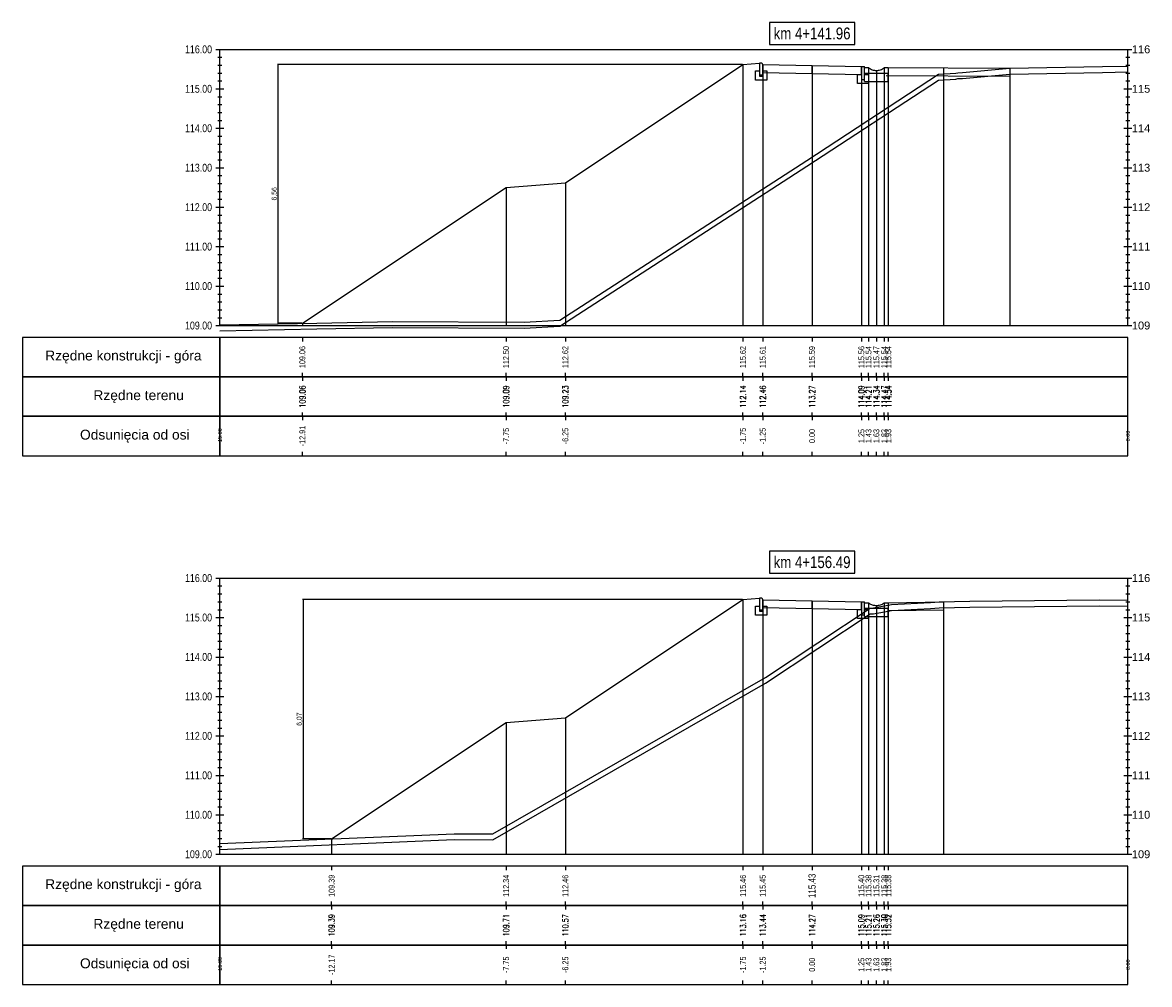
# Model space of a CAD drawing. Extents: x 7537626 to 7538805, y 5722894 to 5725486.
# Tile 8 of 90: x 7538125 to 7538153, y 5725310 to 5725334. Entities that reach past the tile are written whole.
import ezdxf

# ---------------------------------------------------------------- set-up
doc = ezdxf.new("R2010")
doc.units = 0
doc.header["$PDMODE"] = 35
doc.header["$PDSIZE"] = 0.3
for name, color, linetype in [('C-DROGI-PROFILE', 7, 'Continuous'), ('C-DROGI-PROFILE-ETYKIETY', 7, 'Continuous'), ('C-DROGI-PRZEKROJE-ETYKIETY', 7, 'Continuous'), ('C-POPRZECZKA-przekrój', 2, 'Continuous'), ('C-POPRZECZKA-widok', 1, 'Continuous')]:
    doc.layers.add(name, color=color, linetype=linetype)
for name, color, linetype, true_color in [('C-humus', 7, 'Continuous', 0x003df5), ('C-Teren', 7, 'Continuous', 0x005716), ('poprzeczki', 7, 'Continuous', 0x0000d6)]:
    doc.layers.add(name, color=color, linetype=linetype, true_color=true_color)
doc.styles.add('2mm08', font='arial.ttf', dxfattribs={"width": 0.8})
doc.styles.add('opis_50', font='arial.ttf', dxfattribs={"height": 0.125})
doc.styles.get("Standard").update_dxf_attribs({"font": 'arial.ttf'})
doc.dimstyles.new('OPIS_50', dxfattribs={"dimscale": 0.5, "dimtxt": 0.125, "dimasz": 0.25, "dimexe": 0.1, "dimexo": 0.15, "dimgap": 0.1, "dimtad": 1, "dimzin": 0, "dimtxsty": 'opis_50', "dimblk": 'ARCHTICK', "dimcen": 0.15, "dimdle": 0.1, "dimaunit": 2, "dimadec": 4, "dimazin": 0, "dimtfac": 1, "dimtmove": 0, "dimatfit": 3, "dimfxl": 1, "dimarcsym": 0})

# ---------------------------------------------------------------- blocks, each defined once
blk = doc.blocks.new('_ArchTick')
at = {"color": 0, "linetype": 'ByBlock', "const_width": 0.15}
blk.add_lwpolyline([(-0.5, -0.5), (0.5, 0.5)], dxfattribs=at)
blk = doc.blocks.new('*D203')
at = {"layer": 'Defpoints', "color": 0, "transparency": 16777216}
for p in [(7538142.968, 5725333.1), (7538131.189, 5725326.539), (7538131.807, 5725326.539)]:
    blk.add_point(p, dxfattribs=at)
at = {"layer": 'poprzeczki', "color": 0, "lineweight": -2, "transparency": 16777216}
for p, q in [((7538142.953, 5725333.1), (7538131.179, 5725333.1)), ((7538131.189, 5725333.11), (7538131.189, 5725326.529)), ((7538131.792, 5725326.539), (7538131.179, 5725326.539))]:
    blk.add_line(p, q, dxfattribs=at)
at = {"layer": 'poprzeczki', "color": 0, "lineweight": -2, "transparency": 16777216, "xscale": 0.025, "yscale": 0.025, "zscale": 0.025}
for p, rotation in [((7538131.189, 5725333.1), 90), ((7538131.189, 5725326.539), 270)]:
    blk.add_blockref('_ArchTick', p, dxfattribs=dict(at, rotation=rotation))
at = {"layer": 'poprzeczki', "color": 0, "transparency": 16777216, "insert": (7538131.104, 5725329.82), "char_height": 0.125, "attachment_point": 5, "rotation": 90, "style": 'opis_50'}
blk.add_mtext('6,56', dxfattribs=at)
blk = doc.blocks.new('*D204')
at = {"layer": 'Defpoints', "color": 0, "transparency": 16777216}
for p in [(7538142.968, 5725319.538), (7538131.823, 5725313.471), (7538132.548, 5725313.471)]:
    blk.add_point(p, dxfattribs=at)
at = {"layer": 'poprzeczki', "color": 0, "lineweight": -2, "transparency": 16777216}
for p, q in [((7538142.953, 5725319.538), (7538131.813, 5725319.538)), ((7538131.823, 5725319.548), (7538131.823, 5725313.461)), ((7538132.533, 5725313.471), (7538131.813, 5725313.471))]:
    blk.add_line(p, q, dxfattribs=at)
at = {"layer": 'poprzeczki', "color": 0, "lineweight": -2, "transparency": 16777216, "xscale": 0.025, "yscale": 0.025, "zscale": 0.025}
for p, rotation in [((7538131.823, 5725319.538), 90), ((7538131.823, 5725313.471), 270)]:
    blk.add_blockref('_ArchTick', p, dxfattribs=dict(at, rotation=rotation))
at = {"layer": 'poprzeczki', "color": 0, "transparency": 16777216, "insert": (7538131.737, 5725316.505), "char_height": 0.125, "attachment_point": 5, "rotation": 90, "style": 'opis_50'}
blk.add_mtext('6,07', dxfattribs=at)

msp = doc.modelspace()

# ---------------------------------------------------------------- linework, layer by layer
at = {"layer": 'C-DROGI-PROFILE', "color": 7, "linetype": 'Continuous', "lineweight": -3}
for p, q in [((7538131.807, 5725326.181), (7538131.807, 5725326.081)), ((7538136.968, 5725326.181), (7538136.968, 5725326.081)), ((7538138.468, 5725326.181), (7538138.468, 5725326.081)), ((7538142.968, 5725326.181), (7538142.968, 5725326.081)), ((7538143.468, 5725326.181), (7538143.468, 5725326.081)), ((7538144.718, 5725326.181), (7538144.718, 5725326.081)), ((7538145.968, 5725326.181), (7538145.968, 5725326.081)), ((7538146.148, 5725326.181), (7538146.148, 5725326.081)), ((7538146.348, 5725326.181), (7538146.348, 5725326.081)), ((7538146.548, 5725326.181), (7538146.548, 5725326.081)), ((7538146.648, 5725326.181), (7538146.648, 5725326.081)), ((7538131.807, 5725325.181), (7538131.807, 5725325.281)), ((7538131.807, 5725325.181), (7538131.807, 5725325.081)), ((7538136.968, 5725325.181), (7538136.968, 5725325.281)), ((7538136.968, 5725325.181), (7538136.968, 5725325.081)), ((7538138.468, 5725325.181), (7538138.468, 5725325.281)), ((7538138.468, 5725325.181), (7538138.468, 5725325.081)), ((7538142.968, 5725325.181), (7538142.968, 5725325.281)), ((7538142.968, 5725325.181), (7538142.968, 5725325.081)), ((7538143.468, 5725325.181), (7538143.468, 5725325.281)), ((7538143.468, 5725325.181), (7538143.468, 5725325.081)), ((7538144.718, 5725325.181), (7538144.718, 5725325.281)), ((7538144.718, 5725325.181), (7538144.718, 5725325.081)), ((7538145.968, 5725325.181), (7538145.968, 5725325.281)), ((7538145.968, 5725325.181), (7538145.968, 5725325.081)), ((7538146.148, 5725325.181), (7538146.148, 5725325.281)), ((7538146.148, 5725325.181), (7538146.148, 5725325.081)), ((7538146.348, 5725325.181), (7538146.348, 5725325.281)), ((7538146.348, 5725325.181), (7538146.348, 5725325.081)), ((7538146.548, 5725325.181), (7538146.548, 5725325.281)), ((7538146.548, 5725325.181), (7538146.548, 5725325.081)), ((7538146.648, 5725325.181), (7538146.648, 5725325.281)), ((7538146.648, 5725325.181), (7538146.648, 5725325.081)), ((7538131.807, 5725324.181), (7538131.807, 5725324.281)), ((7538131.807, 5725324.181), (7538131.807, 5725324.081)), ((7538136.968, 5725324.181), (7538136.968, 5725324.281)), ((7538136.968, 5725324.181), (7538136.968, 5725324.081)), ((7538138.468, 5725324.181), (7538138.468, 5725324.281)), ((7538138.468, 5725324.181), (7538138.468, 5725324.081)), ((7538142.968, 5725324.181), (7538142.968, 5725324.281)), ((7538142.968, 5725324.181), (7538142.968, 5725324.081)), ((7538143.468, 5725324.181), (7538143.468, 5725324.281)), ((7538143.468, 5725324.181), (7538143.468, 5725324.081)), ((7538144.718, 5725324.181), (7538144.718, 5725324.281)), ((7538144.718, 5725324.181), (7538144.718, 5725324.081)), ((7538145.968, 5725324.181), (7538145.968, 5725324.281)), ((7538145.968, 5725324.181), (7538145.968, 5725324.081)), ((7538146.148, 5725324.181), (7538146.148, 5725324.281)), ((7538146.148, 5725324.181), (7538146.148, 5725324.081)), ((7538146.348, 5725324.181), (7538146.348, 5725324.281)), ((7538146.348, 5725324.181), (7538146.348, 5725324.081)), ((7538146.548, 5725324.181), (7538146.548, 5725324.281)), ((7538146.548, 5725324.181), (7538146.548, 5725324.081)), ((7538146.648, 5725324.181), (7538146.648, 5725324.281)), ((7538146.648, 5725324.181), (7538146.648, 5725324.081)), ((7538131.807, 5725323.181), (7538131.807, 5725323.281)), ((7538136.968, 5725323.181), (7538136.968, 5725323.281)), ((7538138.468, 5725323.181), (7538138.468, 5725323.281)), ((7538142.968, 5725323.181), (7538142.968, 5725323.281)), ((7538143.468, 5725323.181), (7538143.468, 5725323.281)), ((7538144.718, 5725323.181), (7538144.718, 5725323.281)), ((7538145.968, 5725323.181), (7538145.968, 5725323.281)), ((7538146.148, 5725323.181), (7538146.148, 5725323.281)), ((7538146.348, 5725323.181), (7538146.348, 5725323.281)), ((7538146.548, 5725323.181), (7538146.548, 5725323.281)), ((7538146.648, 5725323.181), (7538146.648, 5725323.281)), ((7538132.548, 5725312.78), (7538132.548, 5725312.68)), ((7538136.968, 5725312.78), (7538136.968, 5725312.68)), ((7538138.468, 5725312.78), (7538138.468, 5725312.68)), ((7538142.968, 5725312.78), (7538142.968, 5725312.68)), ((7538143.468, 5725312.78), (7538143.468, 5725312.68)), ((7538144.718, 5725312.78), (7538144.718, 5725312.68)), ((7538145.968, 5725312.78), (7538145.968, 5725312.68)), ((7538146.148, 5725312.78), (7538146.148, 5725312.68)), ((7538146.348, 5725312.78), (7538146.348, 5725312.68)), ((7538146.548, 5725312.78), (7538146.548, 5725312.68)), ((7538146.648, 5725312.78), (7538146.648, 5725312.68)), ((7538132.548, 5725311.78), (7538132.548, 5725311.88)), ((7538132.548, 5725311.78), (7538132.548, 5725311.68)), ((7538136.968, 5725311.78), (7538136.968, 5725311.88)), ((7538136.968, 5725311.78), (7538136.968, 5725311.68)), ((7538138.468, 5725311.78), (7538138.468, 5725311.88)), ((7538138.468, 5725311.78), (7538138.468, 5725311.68)), ((7538142.968, 5725311.78), (7538142.968, 5725311.88)), ((7538142.968, 5725311.78), (7538142.968, 5725311.68)), ((7538143.468, 5725311.78), (7538143.468, 5725311.88)), ((7538143.468, 5725311.78), (7538143.468, 5725311.68)), ((7538144.718, 5725311.78), (7538144.718, 5725311.88)), ((7538144.718, 5725311.78), (7538144.718, 5725311.68)), ((7538145.968, 5725311.78), (7538145.968, 5725311.88)), ((7538145.968, 5725311.78), (7538145.968, 5725311.68)), ((7538146.148, 5725311.78), (7538146.148, 5725311.88)), ((7538146.148, 5725311.78), (7538146.148, 5725311.68)), ((7538146.348, 5725311.78), (7538146.348, 5725311.88)), ((7538146.348, 5725311.78), (7538146.348, 5725311.68)), ((7538146.548, 5725311.78), (7538146.548, 5725311.88)), ((7538146.548, 5725311.78), (7538146.548, 5725311.68)), ((7538146.648, 5725311.78), (7538146.648, 5725311.88)), ((7538146.648, 5725311.78), (7538146.648, 5725311.68)), ((7538132.548, 5725310.78), (7538132.548, 5725310.88)), ((7538132.548, 5725310.78), (7538132.548, 5725310.68)), ((7538136.968, 5725310.78), (7538136.968, 5725310.88)), ((7538136.968, 5725310.78), (7538136.968, 5725310.68)), ((7538138.468, 5725310.78), (7538138.468, 5725310.88)), ((7538138.468, 5725310.78), (7538138.468, 5725310.68)), ((7538142.968, 5725310.78), (7538142.968, 5725310.88)), ((7538142.968, 5725310.78), (7538142.968, 5725310.68)), ((7538143.468, 5725310.78), (7538143.468, 5725310.88)), ((7538143.468, 5725310.78), (7538143.468, 5725310.68)), ((7538144.718, 5725310.78), (7538144.718, 5725310.88)), ((7538144.718, 5725310.78), (7538144.718, 5725310.68)), ((7538145.968, 5725310.78), (7538145.968, 5725310.88)), ((7538145.968, 5725310.78), (7538145.968, 5725310.68)), ((7538146.148, 5725310.78), (7538146.148, 5725310.88)), ((7538146.148, 5725310.78), (7538146.148, 5725310.68)), ((7538146.348, 5725310.78), (7538146.348, 5725310.88)), ((7538146.348, 5725310.78), (7538146.348, 5725310.68)), ((7538146.548, 5725310.78), (7538146.548, 5725310.88)), ((7538146.548, 5725310.78), (7538146.548, 5725310.68)), ((7538146.648, 5725310.78), (7538146.648, 5725310.88)), ((7538146.648, 5725310.78), (7538146.648, 5725310.68)), ((7538132.548, 5725309.78), (7538132.548, 5725309.88)), ((7538136.968, 5725309.78), (7538136.968, 5725309.88)), ((7538138.468, 5725309.78), (7538138.468, 5725309.88)), ((7538142.968, 5725309.78), (7538142.968, 5725309.88)), ((7538143.468, 5725309.78), (7538143.468, 5725309.88)), ((7538144.718, 5725309.78), (7538144.718, 5725309.88)), ((7538145.968, 5725309.78), (7538145.968, 5725309.88)), ((7538146.148, 5725309.78), (7538146.148, 5725309.88)), ((7538146.348, 5725309.78), (7538146.348, 5725309.88)), ((7538146.548, 5725309.78), (7538146.548, 5725309.88)), ((7538146.648, 5725309.78), (7538146.648, 5725309.88))]:
    msp.add_line(p, q, dxfattribs=at)
at = {"layer": 'C-DROGI-PROFILE', "color": 1, "linetype": 'Continuous', "lineweight": -3}
for points in [[(7538129.718, 5725325.181), (7538129.718, 5725326.181), (7538124.718, 5725326.181), (7538124.718, 5725325.181)], [(7538129.718, 5725325.181), (7538152.718, 5725325.181), (7538152.718, 5725326.181), (7538129.718, 5725326.181)], [(7538129.718, 5725324.181), (7538129.718, 5725325.181), (7538124.718, 5725325.181), (7538124.718, 5725324.181)], [(7538129.718, 5725324.181), (7538152.718, 5725324.181), (7538152.718, 5725325.181), (7538129.718, 5725325.181)], [(7538129.718, 5725323.181), (7538129.718, 5725324.181), (7538124.718, 5725324.181), (7538124.718, 5725323.181)], [(7538129.718, 5725323.181), (7538152.718, 5725323.181), (7538152.718, 5725324.181), (7538129.718, 5725324.181)], [(7538129.718, 5725311.78), (7538129.718, 5725312.78), (7538124.718, 5725312.78), (7538124.718, 5725311.78)], [(7538129.718, 5725311.78), (7538152.718, 5725311.78), (7538152.718, 5725312.78), (7538129.718, 5725312.78)], [(7538129.718, 5725310.78), (7538129.718, 5725311.78), (7538124.718, 5725311.78), (7538124.718, 5725310.78)], [(7538129.718, 5725310.78), (7538152.718, 5725310.78), (7538152.718, 5725311.78), (7538129.718, 5725311.78)], [(7538129.718, 5725309.78), (7538129.718, 5725310.78), (7538124.718, 5725310.78), (7538124.718, 5725309.78)], [(7538129.718, 5725309.78), (7538152.718, 5725309.78), (7538152.718, 5725310.78), (7538129.718, 5725310.78)]]:
    msp.add_3dface(points, dxfattribs=at)
at = {"layer": 'C-DROGI-PRZEKROJE-ETYKIETY', "color": 1, "linetype": 'Continuous', "lineweight": -3}
for p, q in [((7538142.968, 5725333.1), (7538142.968, 5725326.481)), ((7538143.468, 5725333.094), (7538143.468, 5725326.481)), ((7538144.718, 5725333.069), (7538144.718, 5725326.481)), ((7538145.968, 5725333.044), (7538145.968, 5725326.481)), ((7538146.148, 5725333.018), (7538146.148, 5725326.481)), ((7538146.348, 5725332.948), (7538146.348, 5725326.481)), ((7538146.548, 5725333.018), (7538146.548, 5725326.481)), ((7538146.648, 5725333.018), (7538146.648, 5725326.481)), ((7538148.048, 5725333.018), (7538148.048, 5725326.481)), ((7538142.968, 5725319.538), (7538142.968, 5725313.08)), ((7538143.468, 5725319.532), (7538143.468, 5725313.08)), ((7538144.718, 5725319.507), (7538144.718, 5725313.08)), ((7538145.968, 5725319.482), (7538145.968, 5725313.08)), ((7538146.148, 5725319.456), (7538146.148, 5725313.08)), ((7538146.348, 5725319.386), (7538146.348, 5725313.08)), ((7538146.548, 5725319.456), (7538146.548, 5725313.08)), ((7538146.648, 5725319.456), (7538146.648, 5725313.08)), ((7538148.048, 5725319.48), (7538148.048, 5725313.08))]:
    msp.add_line(p, q, dxfattribs=at)
at = {"layer": 'C-DROGI-PRZEKROJE-ETYKIETY', "color": 1}
msp.add_lwpolyline([(7538149.724, 5725333.006), (7538149.724, 5725326.481)], dxfattribs=at)
at = {"layer": 'C-DROGI-PRZEKROJE-ETYKIETY', "color": 1, "linetype": 'Continuous', "lineweight": -3}
for points in [[(7538136.968, 5725329.98), (7538136.968, 5725326.481)], [(7538138.468, 5725330.1), (7538138.468, 5725326.481)], [(7538131.807, 5725326.539), (7538131.807, 5725326.481)], [(7538138.468, 5725316.538), (7538138.468, 5725313.08)], [(7538136.968, 5725316.418), (7538136.968, 5725313.08)], [(7538132.548, 5725313.471), (7538132.548, 5725313.08)]]:
    msp.add_lwpolyline(points, dxfattribs=at)
at = {"layer": 'C-humus'}
for p, q in [((7538148.412, 5725332.74), (7538148.528, 5725332.746)), ((7538148.528, 5725332.746), (7538149.724, 5725332.856)), ((7538149.724, 5725332.856), (7538152.074, 5725332.899)), ((7538152.074, 5725332.899), (7538152.718, 5725332.91)), ((7538144.586, 5725330.519), (7538147.921, 5725332.703)), ((7538147.921, 5725332.703), (7538148.358, 5725332.73)), ((7538148.358, 5725332.73), (7538148.412, 5725332.74)), ((7538138.331, 5725326.47), (7538144.586, 5725330.519)), ((7538137.424, 5725326.419), (7538138.331, 5725326.47)), ((7538129.718, 5725326.35), (7538132.175, 5725326.396)), ((7538132.175, 5725326.396), (7538134.09, 5725326.43)), ((7538134.09, 5725326.43), (7538137.424, 5725326.419)), ((7538147.718, 5725319.308), (7538147.936, 5725319.328)), ((7538147.936, 5725319.328), (7538148.71, 5725319.342)), ((7538148.71, 5725319.342), (7538151.994, 5725319.377)), ((7538151.994, 5725319.377), (7538152.718, 5725319.368)), ((7538143.535, 5725317.413), (7538146.192, 5725319.172)), ((7538146.192, 5725319.172), (7538146.277, 5725319.177)), ((7538146.277, 5725319.177), (7538146.73, 5725319.26)), ((7538146.73, 5725319.26), (7538147.718, 5725319.308)), ((7538136.634, 5725313.445), (7538143.535, 5725317.413)), ((7538129.718, 5725313.202), (7538135.648, 5725313.452)), ((7538135.648, 5725313.452), (7538136.634, 5725313.445))]:
    msp.add_line(p, q, dxfattribs=at)
at = {"layer": 'C-POPRZECZKA-przekrój', "color": 2, "linetype": 'Continuous', "lineweight": -3}
for p, q in [((7538142.968, 5725333.1), (7538143.388, 5725333.134)), ((7538143.428, 5725333.134), (7538143.388, 5725333.134)), ((7538143.388, 5725333.134), (7538143.388, 5725332.804)), ((7538143.434, 5725333.134), (7538143.428, 5725333.134)), ((7538143.442, 5725333.132), (7538143.434, 5725333.134)), ((7538143.451, 5725333.127), (7538143.442, 5725333.132)), ((7538143.457, 5725333.122), (7538143.451, 5725333.127)), ((7538143.461, 5725333.117), (7538143.457, 5725333.122)), ((7538143.465, 5725333.11), (7538143.461, 5725333.117)), ((7538143.468, 5725333.101), (7538143.465, 5725333.11)), ((7538143.468, 5725333.094), (7538143.468, 5725333.101)), ((7538143.468, 5725333.094), (7538144.718, 5725333.069)), ((7538143.468, 5725333.094), (7538143.469, 5725332.894)), ((7538143.468, 5725332.804), (7538143.468, 5725333.094)), ((7538143.468, 5725333.094), (7538143.468, 5725332.934)), ((7538144.718, 5725332.869), (7538144.718, 5725333.069)), ((7538144.718, 5725333.069), (7538145.968, 5725333.044)), ((7538145.968, 5725333.044), (7538145.967, 5725332.844)), ((7538145.968, 5725333.044), (7538146.048, 5725333.044)), ((7538145.968, 5725332.844), (7538145.968, 5725333.044)), ((7538145.968, 5725333.044), (7538145.968, 5725332.714)), ((7538146.048, 5725332.668), (7538146.048, 5725333.044)), ((7538143.288, 5725332.704), (7538143.288, 5725332.934)), ((7538143.288, 5725332.934), (7538143.388, 5725332.934)), ((7538143.388, 5725332.934), (7538143.388, 5725332.834)), ((7538143.388, 5725332.834), (7538143.468, 5725332.834)), ((7538143.388, 5725332.804), (7538143.468, 5725332.804)), ((7538143.468, 5725332.934), (7538143.568, 5725332.934)), ((7538143.469, 5725332.894), (7538144.718, 5725332.869)), ((7538143.568, 5725332.934), (7538143.568, 5725332.704)), ((7538144.718, 5725332.869), (7538145.967, 5725332.844)), ((7538145.868, 5725332.614), (7538145.868, 5725332.844)), ((7538145.868, 5725332.844), (7538145.968, 5725332.844)), ((7538146.048, 5725333.018), (7538146.148, 5725333.018)), ((7538146.048, 5725332.868), (7538146.048, 5725333.018)), ((7538146.648, 5725332.868), (7538146.048, 5725332.868)), ((7538146.048, 5725332.844), (7538146.148, 5725332.844)), ((7538146.048, 5725332.714), (7538146.048, 5725332.844)), ((7538146.148, 5725333.018), (7538146.165, 5725333.005)), ((7538146.148, 5725332.844), (7538146.148, 5725332.614)), ((7538146.165, 5725333.005), (7538146.183, 5725332.994)), ((7538146.183, 5725332.994), (7538146.199, 5725332.985)), ((7538146.199, 5725332.985), (7538146.219, 5725332.975)), ((7538146.219, 5725332.975), (7538146.241, 5725332.967)), ((7538146.241, 5725332.967), (7538146.269, 5725332.958)), ((7538146.269, 5725332.958), (7538146.295, 5725332.953)), ((7538146.295, 5725332.953), (7538146.318, 5725332.949)), ((7538146.318, 5725332.949), (7538146.348, 5725332.948)), ((7538146.348, 5725332.948), (7538146.371, 5725332.949)), ((7538146.371, 5725332.949), (7538146.397, 5725332.952)), ((7538146.397, 5725332.952), (7538146.419, 5725332.956)), ((7538146.419, 5725332.956), (7538146.448, 5725332.964)), ((7538146.448, 5725332.964), (7538146.474, 5725332.974)), ((7538146.474, 5725332.974), (7538146.498, 5725332.985)), ((7538146.498, 5725332.985), (7538146.517, 5725332.996)), ((7538146.517, 5725332.996), (7538146.532, 5725333.006)), ((7538146.532, 5725333.006), (7538146.548, 5725333.018)), ((7538146.548, 5725333.018), (7538146.648, 5725333.018)), ((7538146.648, 5725333.018), (7538146.648, 5725332.868)), ((7538146.648, 5725332.668), (7538146.648, 5725332.868)), ((7538143.568, 5725332.704), (7538143.288, 5725332.704)), ((7538146.148, 5725332.614), (7538145.868, 5725332.614)), ((7538145.968, 5725332.714), (7538146.048, 5725332.714)), ((7538146.048, 5725332.668), (7538146.648, 5725332.668)), ((7538142.968, 5725319.538), (7538143.388, 5725319.572)), ((7538143.288, 5725319.142), (7538143.288, 5725319.372)), ((7538143.288, 5725319.372), (7538143.388, 5725319.372)), ((7538143.428, 5725319.572), (7538143.388, 5725319.572)), ((7538143.388, 5725319.572), (7538143.388, 5725319.242)), ((7538143.388, 5725319.372), (7538143.388, 5725319.272)), ((7538143.434, 5725319.572), (7538143.428, 5725319.572)), ((7538143.442, 5725319.57), (7538143.434, 5725319.572)), ((7538143.451, 5725319.565), (7538143.442, 5725319.57)), ((7538143.457, 5725319.56), (7538143.451, 5725319.565)), ((7538143.461, 5725319.555), (7538143.457, 5725319.56)), ((7538143.465, 5725319.548), (7538143.461, 5725319.555)), ((7538143.468, 5725319.539), (7538143.465, 5725319.548)), ((7538143.468, 5725319.532), (7538143.468, 5725319.539)), ((7538143.468, 5725319.532), (7538144.718, 5725319.507)), ((7538143.468, 5725319.532), (7538143.469, 5725319.332)), ((7538143.468, 5725319.242), (7538143.468, 5725319.532)), ((7538143.468, 5725319.532), (7538143.468, 5725319.372)), ((7538143.468, 5725319.372), (7538143.568, 5725319.372)), ((7538143.469, 5725319.332), (7538144.718, 5725319.307)), ((7538143.568, 5725319.372), (7538143.568, 5725319.142)), ((7538144.718, 5725319.307), (7538144.718, 5725319.507)), ((7538144.718, 5725319.507), (7538145.968, 5725319.482)), ((7538145.968, 5725319.482), (7538145.967, 5725319.282)), ((7538145.968, 5725319.482), (7538146.048, 5725319.482)), ((7538145.968, 5725319.282), (7538145.968, 5725319.482)), ((7538145.968, 5725319.482), (7538145.968, 5725319.152)), ((7538146.048, 5725319.106), (7538146.048, 5725319.482)), ((7538146.048, 5725319.456), (7538146.148, 5725319.456)), ((7538146.048, 5725319.306), (7538146.048, 5725319.456)), ((7538146.148, 5725319.456), (7538146.165, 5725319.443)), ((7538146.165, 5725319.443), (7538146.183, 5725319.432)), ((7538146.183, 5725319.432), (7538146.199, 5725319.423)), ((7538146.199, 5725319.423), (7538146.219, 5725319.413)), ((7538146.219, 5725319.413), (7538146.241, 5725319.405)), ((7538146.241, 5725319.405), (7538146.269, 5725319.396)), ((7538146.269, 5725319.396), (7538146.295, 5725319.391)), ((7538146.295, 5725319.391), (7538146.318, 5725319.388)), ((7538146.318, 5725319.388), (7538146.348, 5725319.386)), ((7538146.348, 5725319.386), (7538146.371, 5725319.387)), ((7538146.371, 5725319.387), (7538146.397, 5725319.39)), ((7538146.397, 5725319.39), (7538146.419, 5725319.394)), ((7538146.419, 5725319.394), (7538146.448, 5725319.402)), ((7538146.448, 5725319.402), (7538146.474, 5725319.412)), ((7538146.474, 5725319.412), (7538146.498, 5725319.423)), ((7538146.498, 5725319.423), (7538146.517, 5725319.434)), ((7538146.517, 5725319.434), (7538146.532, 5725319.444)), ((7538146.532, 5725319.444), (7538146.548, 5725319.456)), ((7538146.548, 5725319.456), (7538146.648, 5725319.456)), ((7538146.648, 5725319.456), (7538146.648, 5725319.306)), ((7538143.568, 5725319.142), (7538143.288, 5725319.142)), ((7538143.388, 5725319.272), (7538143.468, 5725319.272)), ((7538143.388, 5725319.242), (7538143.468, 5725319.242)), ((7538144.718, 5725319.307), (7538145.967, 5725319.282)), ((7538145.868, 5725319.052), (7538145.868, 5725319.282)), ((7538145.868, 5725319.282), (7538145.968, 5725319.282)), ((7538146.148, 5725319.052), (7538145.868, 5725319.052)), ((7538145.968, 5725319.152), (7538146.048, 5725319.152)), ((7538146.648, 5725319.306), (7538146.048, 5725319.306)), ((7538146.048, 5725319.282), (7538146.148, 5725319.282)), ((7538146.048, 5725319.152), (7538146.048, 5725319.282)), ((7538146.048, 5725319.106), (7538146.648, 5725319.106)), ((7538146.148, 5725319.282), (7538146.148, 5725319.052)), ((7538146.648, 5725319.106), (7538146.648, 5725319.306))]:
    msp.add_line(p, q, dxfattribs=at)
for points in [[(7538131.807, 5725326.539), (7538136.968, 5725329.98), (7538138.468, 5725330.1), (7538142.968, 5725333.1)], [(7538146.597, 5725332.818), (7538149.724, 5725332.806)], [(7538146.598, 5725333.018), (7538149.724, 5725333.006)], [(7538132.548, 5725313.471), (7538136.968, 5725316.418), (7538138.468, 5725316.538), (7538142.968, 5725319.538)]]:
    msp.add_lwpolyline(points, dxfattribs=at)
at = {"layer": 'C-POPRZECZKA-przekrój'}
for points in [[(7538146.648, 5725319.456), (7538148.048, 5725319.48)], [(7538146.652, 5725319.256), (7538148.052, 5725319.28)]]:
    msp.add_lwpolyline(points, dxfattribs=at)
at = {"layer": 'C-POPRZECZKA-widok', "color": 1, "linetype": 'Continuous', "lineweight": -3}
for p, q in [((7538129.618, 5725333.481), (7538152.818, 5725333.481)), ((7538129.718, 5725326.481), (7538129.718, 5725333.481)), ((7538152.718, 5725326.481), (7538152.718, 5725333.481)), ((7538129.668, 5725333.281), (7538129.768, 5725333.281)), ((7538129.668, 5725333.081), (7538129.768, 5725333.081)), ((7538152.668, 5725333.281), (7538152.768, 5725333.281)), ((7538152.668, 5725333.081), (7538152.768, 5725333.081)), ((7538129.668, 5725332.881), (7538129.768, 5725332.881)), ((7538152.668, 5725332.881), (7538152.768, 5725332.881)), ((7538129.618, 5725332.481), (7538129.818, 5725332.481)), ((7538129.668, 5725332.681), (7538129.768, 5725332.681)), ((7538129.668, 5725332.481), (7538129.768, 5725332.481)), ((7538152.618, 5725332.481), (7538152.818, 5725332.481)), ((7538152.668, 5725332.681), (7538152.768, 5725332.681)), ((7538152.668, 5725332.481), (7538152.768, 5725332.481)), ((7538129.668, 5725332.281), (7538129.768, 5725332.281)), ((7538152.668, 5725332.281), (7538152.768, 5725332.281)), ((7538129.668, 5725332.081), (7538129.768, 5725332.081)), ((7538152.668, 5725332.081), (7538152.768, 5725332.081)), ((7538129.668, 5725331.881), (7538129.768, 5725331.881)), ((7538129.668, 5725331.681), (7538129.768, 5725331.681)), ((7538152.668, 5725331.881), (7538152.768, 5725331.881)), ((7538152.668, 5725331.681), (7538152.768, 5725331.681)), ((7538129.618, 5725331.481), (7538129.818, 5725331.481)), ((7538129.668, 5725331.481), (7538129.768, 5725331.481)), ((7538152.618, 5725331.481), (7538152.818, 5725331.481)), ((7538152.668, 5725331.481), (7538152.768, 5725331.481)), ((7538129.668, 5725331.281), (7538129.768, 5725331.281)), ((7538129.668, 5725331.081), (7538129.768, 5725331.081)), ((7538152.668, 5725331.281), (7538152.768, 5725331.281)), ((7538152.668, 5725331.081), (7538152.768, 5725331.081)), ((7538129.668, 5725330.881), (7538129.768, 5725330.881)), ((7538152.668, 5725330.881), (7538152.768, 5725330.881)), ((7538129.618, 5725330.481), (7538129.818, 5725330.481)), ((7538129.668, 5725330.681), (7538129.768, 5725330.681)), ((7538129.668, 5725330.481), (7538129.768, 5725330.481)), ((7538152.618, 5725330.481), (7538152.818, 5725330.481)), ((7538152.668, 5725330.681), (7538152.768, 5725330.681)), ((7538152.668, 5725330.481), (7538152.768, 5725330.481)), ((7538129.668, 5725330.281), (7538129.768, 5725330.281)), ((7538152.668, 5725330.281), (7538152.768, 5725330.281)), ((7538129.668, 5725330.081), (7538129.768, 5725330.081)), ((7538152.668, 5725330.081), (7538152.768, 5725330.081)), ((7538129.668, 5725329.881), (7538129.768, 5725329.881)), ((7538129.668, 5725329.681), (7538129.768, 5725329.681)), ((7538152.668, 5725329.881), (7538152.768, 5725329.881)), ((7538152.668, 5725329.681), (7538152.768, 5725329.681)), ((7538129.618, 5725329.481), (7538129.818, 5725329.481)), ((7538129.668, 5725329.481), (7538129.768, 5725329.481)), ((7538152.618, 5725329.481), (7538152.818, 5725329.481)), ((7538152.668, 5725329.481), (7538152.768, 5725329.481)), ((7538129.668, 5725329.281), (7538129.768, 5725329.281)), ((7538129.668, 5725329.081), (7538129.768, 5725329.081)), ((7538152.668, 5725329.281), (7538152.768, 5725329.281)), ((7538152.668, 5725329.081), (7538152.768, 5725329.081)), ((7538129.668, 5725328.881), (7538129.768, 5725328.881)), ((7538152.668, 5725328.881), (7538152.768, 5725328.881)), ((7538129.618, 5725328.481), (7538129.818, 5725328.481)), ((7538129.668, 5725328.681), (7538129.768, 5725328.681)), ((7538129.668, 5725328.481), (7538129.768, 5725328.481)), ((7538152.618, 5725328.481), (7538152.818, 5725328.481)), ((7538152.668, 5725328.681), (7538152.768, 5725328.681)), ((7538152.668, 5725328.481), (7538152.768, 5725328.481)), ((7538129.668, 5725328.281), (7538129.768, 5725328.281)), ((7538152.668, 5725328.281), (7538152.768, 5725328.281)), ((7538129.668, 5725328.081), (7538129.768, 5725328.081)), ((7538152.668, 5725328.081), (7538152.768, 5725328.081)), ((7538129.668, 5725327.881), (7538129.768, 5725327.881)), ((7538129.668, 5725327.681), (7538129.768, 5725327.681)), ((7538152.668, 5725327.881), (7538152.768, 5725327.881)), ((7538152.668, 5725327.681), (7538152.768, 5725327.681)), ((7538129.618, 5725327.481), (7538129.818, 5725327.481)), ((7538129.668, 5725327.481), (7538129.768, 5725327.481)), ((7538152.618, 5725327.481), (7538152.818, 5725327.481)), ((7538152.668, 5725327.481), (7538152.768, 5725327.481)), ((7538129.668, 5725327.281), (7538129.768, 5725327.281)), ((7538129.668, 5725327.081), (7538129.768, 5725327.081)), ((7538152.668, 5725327.281), (7538152.768, 5725327.281)), ((7538152.668, 5725327.081), (7538152.768, 5725327.081)), ((7538129.668, 5725326.881), (7538129.768, 5725326.881)), ((7538152.668, 5725326.881), (7538152.768, 5725326.881)), ((7538129.618, 5725326.481), (7538152.818, 5725326.481)), ((7538129.668, 5725326.681), (7538129.768, 5725326.681)), ((7538152.668, 5725326.681), (7538152.768, 5725326.681)), ((7538129.618, 5725320.08), (7538152.818, 5725320.08)), ((7538129.718, 5725313.08), (7538129.718, 5725320.08)), ((7538152.718, 5725313.08), (7538152.718, 5725320.08)), ((7538129.668, 5725319.88), (7538129.768, 5725319.88)), ((7538129.668, 5725319.68), (7538129.768, 5725319.68)), ((7538152.668, 5725319.88), (7538152.768, 5725319.88)), ((7538152.668, 5725319.68), (7538152.768, 5725319.68)), ((7538129.668, 5725319.48), (7538129.768, 5725319.48)), ((7538152.668, 5725319.48), (7538152.768, 5725319.48)), ((7538129.618, 5725319.08), (7538129.818, 5725319.08)), ((7538129.668, 5725319.28), (7538129.768, 5725319.28)), ((7538129.668, 5725319.08), (7538129.768, 5725319.08)), ((7538152.618, 5725319.08), (7538152.818, 5725319.08)), ((7538152.668, 5725319.28), (7538152.768, 5725319.28)), ((7538152.668, 5725319.08), (7538152.768, 5725319.08)), ((7538129.668, 5725318.88), (7538129.768, 5725318.88)), ((7538152.668, 5725318.88), (7538152.768, 5725318.88)), ((7538129.668, 5725318.68), (7538129.768, 5725318.68)), ((7538129.668, 5725318.48), (7538129.768, 5725318.48)), ((7538152.668, 5725318.68), (7538152.768, 5725318.68)), ((7538152.668, 5725318.48), (7538152.768, 5725318.48)), ((7538129.668, 5725318.28), (7538129.768, 5725318.28)), ((7538152.668, 5725318.28), (7538152.768, 5725318.28)), ((7538129.618, 5725318.08), (7538129.818, 5725318.08)), ((7538129.668, 5725318.08), (7538129.768, 5725318.08)), ((7538152.618, 5725318.08), (7538152.818, 5725318.08)), ((7538152.668, 5725318.08), (7538152.768, 5725318.08)), ((7538129.668, 5725317.88), (7538129.768, 5725317.88)), ((7538129.668, 5725317.68), (7538129.768, 5725317.68)), ((7538152.668, 5725317.88), (7538152.768, 5725317.88)), ((7538152.668, 5725317.68), (7538152.768, 5725317.68)), ((7538129.668, 5725317.48), (7538129.768, 5725317.48)), ((7538152.668, 5725317.48), (7538152.768, 5725317.48)), ((7538129.618, 5725317.08), (7538129.818, 5725317.08)), ((7538129.668, 5725317.28), (7538129.768, 5725317.28)), ((7538129.668, 5725317.08), (7538129.768, 5725317.08)), ((7538152.618, 5725317.08), (7538152.818, 5725317.08)), ((7538152.668, 5725317.28), (7538152.768, 5725317.28)), ((7538152.668, 5725317.08), (7538152.768, 5725317.08)), ((7538129.668, 5725316.88), (7538129.768, 5725316.88)), ((7538152.668, 5725316.88), (7538152.768, 5725316.88)), ((7538129.668, 5725316.68), (7538129.768, 5725316.68)), ((7538129.668, 5725316.48), (7538129.768, 5725316.48)), ((7538152.668, 5725316.68), (7538152.768, 5725316.68)), ((7538152.668, 5725316.48), (7538152.768, 5725316.48)), ((7538129.668, 5725316.28), (7538129.768, 5725316.28)), ((7538152.668, 5725316.28), (7538152.768, 5725316.28)), ((7538129.618, 5725316.08), (7538129.818, 5725316.08)), ((7538129.668, 5725316.08), (7538129.768, 5725316.08)), ((7538152.618, 5725316.08), (7538152.818, 5725316.08)), ((7538152.668, 5725316.08), (7538152.768, 5725316.08)), ((7538129.668, 5725315.88), (7538129.768, 5725315.88)), ((7538129.668, 5725315.68), (7538129.768, 5725315.68)), ((7538152.668, 5725315.88), (7538152.768, 5725315.88)), ((7538152.668, 5725315.68), (7538152.768, 5725315.68)), ((7538129.668, 5725315.48), (7538129.768, 5725315.48)), ((7538152.668, 5725315.48), (7538152.768, 5725315.48)), ((7538129.618, 5725315.08), (7538129.818, 5725315.08)), ((7538129.668, 5725315.28), (7538129.768, 5725315.28)), ((7538129.668, 5725315.08), (7538129.768, 5725315.08)), ((7538152.618, 5725315.08), (7538152.818, 5725315.08)), ((7538152.668, 5725315.28), (7538152.768, 5725315.28)), ((7538152.668, 5725315.08), (7538152.768, 5725315.08)), ((7538129.668, 5725314.88), (7538129.768, 5725314.88)), ((7538152.668, 5725314.88), (7538152.768, 5725314.88)), ((7538129.668, 5725314.68), (7538129.768, 5725314.68)), ((7538129.668, 5725314.48), (7538129.768, 5725314.48)), ((7538152.668, 5725314.68), (7538152.768, 5725314.68)), ((7538152.668, 5725314.48), (7538152.768, 5725314.48)), ((7538129.668, 5725314.28), (7538129.768, 5725314.28)), ((7538152.668, 5725314.28), (7538152.768, 5725314.28)), ((7538129.618, 5725314.08), (7538129.818, 5725314.08)), ((7538129.668, 5725314.08), (7538129.768, 5725314.08)), ((7538152.618, 5725314.08), (7538152.818, 5725314.08)), ((7538152.668, 5725314.08), (7538152.768, 5725314.08)), ((7538129.668, 5725313.88), (7538129.768, 5725313.88)), ((7538129.668, 5725313.68), (7538129.768, 5725313.68)), ((7538152.668, 5725313.88), (7538152.768, 5725313.88)), ((7538152.668, 5725313.68), (7538152.768, 5725313.68)), ((7538129.668, 5725313.48), (7538129.768, 5725313.48)), ((7538152.668, 5725313.48), (7538152.768, 5725313.48)), ((7538129.618, 5725313.08), (7538152.818, 5725313.08)), ((7538129.668, 5725313.28), (7538129.768, 5725313.28)), ((7538152.668, 5725313.28), (7538152.768, 5725313.28))]:
    msp.add_line(p, q, dxfattribs=at)
at = {"layer": 'C-POPRZECZKA-widok', "color": 3, "linetype": 'Continuous', "lineweight": -3}
for points in [[(7538143.638, 5725333.606), (7538145.798, 5725333.606), (7538145.798, 5725334.162), (7538143.638, 5725334.162)], [(7538143.639, 5725333.606), (7538145.798, 5725333.606), (7538145.798, 5725334.162), (7538143.639, 5725334.162)], [(7538143.638, 5725320.205), (7538145.799, 5725320.205), (7538145.799, 5725320.761), (7538143.638, 5725320.761)]]:
    msp.add_3dface(points, dxfattribs=at)
at = {"layer": 'C-Teren'}
for p, q in [((7538149.724, 5725333.006), (7538152.074, 5725333.049)), ((7538152.074, 5725333.049), (7538152.718, 5725333.06)), ((7538144.586, 5725330.669), (7538147.921, 5725332.853)), ((7538147.921, 5725332.853), (7538148.358, 5725332.88)), ((7538148.358, 5725332.88), (7538148.412, 5725332.89)), ((7538148.412, 5725332.89), (7538148.528, 5725332.896)), ((7538148.528, 5725332.896), (7538149.724, 5725333.006)), ((7538138.331, 5725326.62), (7538144.586, 5725330.669)), ((7538129.718, 5725326.5), (7538132.175, 5725326.546)), ((7538132.175, 5725326.546), (7538134.09, 5725326.58)), ((7538134.09, 5725326.58), (7538137.424, 5725326.569)), ((7538137.424, 5725326.569), (7538138.331, 5725326.62)), ((7538146.192, 5725319.322), (7538146.277, 5725319.327)), ((7538146.277, 5725319.327), (7538146.73, 5725319.41)), ((7538146.73, 5725319.41), (7538147.718, 5725319.458)), ((7538147.718, 5725319.458), (7538147.936, 5725319.478)), ((7538147.936, 5725319.478), (7538148.71, 5725319.492)), ((7538148.71, 5725319.492), (7538151.994, 5725319.527)), ((7538151.994, 5725319.527), (7538152.718, 5725319.518)), ((7538143.535, 5725317.563), (7538146.192, 5725319.322)), ((7538136.634, 5725313.595), (7538143.535, 5725317.563)), ((7538129.718, 5725313.352), (7538135.648, 5725313.602)), ((7538135.648, 5725313.602), (7538136.634, 5725313.595))]:
    msp.add_line(p, q, dxfattribs=at)

# ---------------------------------------------------------------- texts
at = {"layer": 'C-DROGI-PROFILE', "color": 2}
for s, p in [('Rzędne konstrukcji - góra', (7538125.293, 5725325.597)), ('Rzędne terenu', (7538126.513, 5725324.591)), ('Odsunięcia od osi', (7538126.174, 5725323.591)), ('Rzędne konstrukcji - góra', (7538125.293, 5725312.197)), ('Rzędne terenu', (7538126.513, 5725311.191)), ('Odsunięcia od osi', (7538126.174, 5725310.191))]:
    msp.add_text(s, height=0.25, dxfattribs=at).set_placement(p)
at = {"layer": 'C-DROGI-PROFILE-ETYKIETY', "color": 1, "linetype": 'Continuous', "lineweight": -3, "attachment_point": 5, "rotation": 90, "style": '2mm08'}
for s, insert, char_height in [('109.06', (7538131.807, 5725325.681), 0.15), ('112.50', (7538136.968, 5725325.681), 0.15), ('112.62', (7538138.468, 5725325.681), 0.15), ('115.62', (7538142.968, 5725325.681), 0.15), ('115.61', (7538143.468, 5725325.681), 0.15), ('115.59', (7538144.718, 5725325.681), 0.15), ('115.56', (7538145.968, 5725325.681), 0.15), ('115.54', (7538146.148, 5725325.681), 0.15), ('115.47', (7538146.348, 5725325.681), 0.15), ('115.54', (7538146.548, 5725325.681), 0.15), ('115.54', (7538146.648, 5725325.681), 0.15), ('115.54', (7538146.651, 5725325.681), 0.15), ('115.54', (7538146.651, 5725325.681), 0.15), ('{\\Fsimplex|c238;109.06}', (7538131.807, 5725324.681), 0.15), ('{\\Fsimplex|c238;109.09}', (7538136.968, 5725324.681), 0.15), ('{\\Fsimplex|c238;109.23}', (7538138.468, 5725324.681), 0.15), ('{\\Fsimplex.shx|c238;112.14}', (7538142.968, 5725324.681), 0.15), ('{\\Fsimplex.shx|c238;112.46}', (7538143.468, 5725324.681), 0.15), ('{\\Fsimplex.shx|c238;113.27}', (7538144.718, 5725324.681), 0.15), ('{\\Fsimplex.shx|c238;114.09}', (7538145.968, 5725324.681), 0.15), ('{\\Fsimplex.shx|c238;114.21}', (7538146.148, 5725324.681), 0.15), ('{\\Fsimplex.shx|c238;114.34}', (7538146.348, 5725324.681), 0.15), ('{\\Fsimplex.shx|c238;114.47}', (7538146.548, 5725324.681), 0.15), ('{\\Fsimplex.shx|c238;114.54}', (7538146.648, 5725324.681), 0.15), ('{\\Fsimplex.shx|c238;114.54}', (7538146.651, 5725324.681), 0.15), ('{\\Fsimplex.shx|c238;114.54}', (7538146.651, 5725324.681), 0.15), ('-12.91', (7538131.807, 5725323.681), 0.15), ('-7.75', (7538136.968, 5725323.681), 0.15), ('-6.25', (7538138.468, 5725323.681), 0.15), ('-1.75', (7538142.968, 5725323.681), 0.15), ('-1.25', (7538143.468, 5725323.681), 0.15), ('0.00', (7538144.718, 5725323.681), 0.15), ('1.25', (7538145.968, 5725323.681), 0.15), ('1.43', (7538146.148, 5725323.681), 0.15), ('1.63', (7538146.348, 5725323.681), 0.15), ('1.83', (7538146.548, 5725323.681), 0.15), ('1.93', (7538146.648, 5725323.681), 0.15), ('1.93', (7538146.651, 5725323.681), 0.15), ('1.93', (7538146.651, 5725323.681), 0.15), ('109.39', (7538132.548, 5725312.28), 0.15), ('112.34', (7538136.968, 5725312.28), 0.15), ('112.46', (7538138.468, 5725312.28), 0.15), ('115.46', (7538142.968, 5725312.28), 0.15), ('115.45', (7538143.468, 5725312.28), 0.15), ('115.43', (7538144.718, 5725312.28), 0.18), ('115.40', (7538145.968, 5725312.28), 0.15), ('115.38', (7538146.148, 5725312.28), 0.15), ('115.31', (7538146.348, 5725312.28), 0.15), ('115.38', (7538146.548, 5725312.28), 0.15), ('115.38', (7538146.648, 5725312.28), 0.15), ('{\\Fsimplex|c238;109.39}', (7538132.548, 5725311.28), 0.15), ('{\\Fsimplex|c238;109.71}', (7538136.968, 5725311.28), 0.15), ('{\\Fsimplex|c238;110.57}', (7538138.468, 5725311.28), 0.15), ('{\\Fsimplex.shx|c238;113.16}', (7538142.968, 5725311.28), 0.15), ('{\\Fsimplex.shx|c238;113.44}', (7538143.468, 5725311.28), 0.15), ('{\\Fsimplex.shx|c238;114.27}', (7538144.718, 5725311.28), 0.15), ('{\\Fsimplex.shx|c238;115.09}', (7538145.968, 5725311.28), 0.15), ('{\\Fsimplex.shx|c238;115.21}', (7538146.148, 5725311.28), 0.15), ('{\\Fsimplex.shx|c238;115.26}', (7538146.348, 5725311.28), 0.15), ('{\\Fsimplex.shx|c238;115.30}', (7538146.548, 5725311.28), 0.15), ('{\\Fsimplex.shx|c238;115.32}', (7538146.648, 5725311.28), 0.15), ('-12.17', (7538132.548, 5725310.28), 0.15), ('-7.75', (7538136.968, 5725310.28), 0.15), ('-6.25', (7538138.468, 5725310.28), 0.15), ('-1.75', (7538142.968, 5725310.28), 0.15), ('-1.25', (7538143.468, 5725310.28), 0.15), ('0.00', (7538144.718, 5725310.28), 0.15), ('1.25', (7538145.968, 5725310.28), 0.15), ('1.43', (7538146.148, 5725310.28), 0.15), ('1.63', (7538146.348, 5725310.28), 0.15), ('1.83', (7538146.548, 5725310.28), 0.15), ('1.93', (7538146.648, 5725310.28), 0.15)]:
    msp.add_mtext(s, dxfattribs=dict(at, insert=insert, char_height=char_height))
at = {"layer": 'C-DROGI-PROFILE-ETYKIETY', "color": 7, "linetype": 'Continuous', "lineweight": -3, "char_height": 0.1, "attachment_point": 5, "rotation": 90, "style": '2mm08'}
for s, insert in [('-15.00', (7538129.718, 5725323.681)), ('8.00', (7538152.718, 5725323.681)), ('-15.00', (7538129.718, 5725310.28)), ('8.00', (7538152.718, 5725310.28))]:
    msp.add_mtext(s, dxfattribs=dict(at, insert=insert))
at = {"layer": 'C-POPRZECZKA-widok', "color": 3, "linetype": 'Continuous', "lineweight": -3, "char_height": 0.3, "attachment_point": 8, "style": '2mm08'}
for s, insert in [('km 4+141.96', (7538144.718, 5725333.731)), ('km 4+156.49', (7538144.718, 5725320.33))]:
    msp.add_mtext(s, dxfattribs=dict(at, insert=insert))
at = {"layer": 'C-POPRZECZKA-widok', "color": 1, "linetype": 'Continuous', "lineweight": -3, "char_height": 0.2, "attachment_point": 6, "style": '2mm08'}
for s, insert in [('116.00', (7538129.518, 5725333.481)), ('115.00', (7538129.518, 5725332.481)), ('114.00', (7538129.518, 5725331.481)), ('113.00', (7538129.518, 5725330.481)), ('112.00', (7538129.518, 5725329.481)), ('111.00', (7538129.518, 5725328.481)), ('110.00', (7538129.518, 5725327.481)), ('109.00', (7538129.518, 5725326.481)), ('116.00', (7538129.518, 5725320.08)), ('115.00', (7538129.518, 5725319.08)), ('114.00', (7538129.518, 5725318.08)), ('113.00', (7538129.518, 5725317.08)), ('112.00', (7538129.518, 5725316.08)), ('111.00', (7538129.518, 5725315.08)), ('110.00', (7538129.518, 5725314.08)), ('109.00', (7538129.518, 5725313.08))]:
    msp.add_mtext(s, dxfattribs=dict(at, insert=insert))
at = {"layer": 'C-POPRZECZKA-widok', "color": 1, "linetype": 'Continuous', "lineweight": -3, "char_height": 0.2, "attachment_point": 4}
for s, insert in [('116', (7538152.818, 5725333.481)), ('115', (7538152.818, 5725332.481)), ('114', (7538152.818, 5725331.481)), ('113', (7538152.818, 5725330.481)), ('112', (7538152.818, 5725329.481)), ('111', (7538152.818, 5725328.481)), ('110', (7538152.818, 5725327.481)), ('109', (7538152.818, 5725326.481)), ('116', (7538152.818, 5725320.08)), ('115', (7538152.818, 5725319.08)), ('114', (7538152.818, 5725318.08)), ('113', (7538152.818, 5725317.08)), ('112', (7538152.818, 5725316.08)), ('111', (7538152.818, 5725315.08)), ('110', (7538152.818, 5725314.08)), ('109', (7538152.818, 5725313.08))]:
    msp.add_mtext(s, dxfattribs=dict(at, insert=insert))

# ---------------------------------------------------------------- dimensions: what is measured, and where the dimension line sits
at = {"layer": 'poprzeczki'}
for base, p1, p2, picture, middle in [((7538131.189, 5725326.539), (7538142.968, 5725333.1), (7538131.807, 5725326.539), '*D203', (7538131.104, 5725329.82)), ((7538131.823, 5725313.471), (7538142.968, 5725319.538), (7538132.548, 5725313.471), '*D204', (7538131.737, 5725316.505))]:
    dim = msp.add_linear_dim(base=base, p1=p1, p2=p2, angle=90, dimstyle='OPIS_50', override={"dimscale": 0.1}, dxfattribs=at)
    dim.commit()
    dim.dimension.update_dxf_attribs({"geometry": picture, "text_midpoint": middle})

doc.saveas('drawing.dxf')
